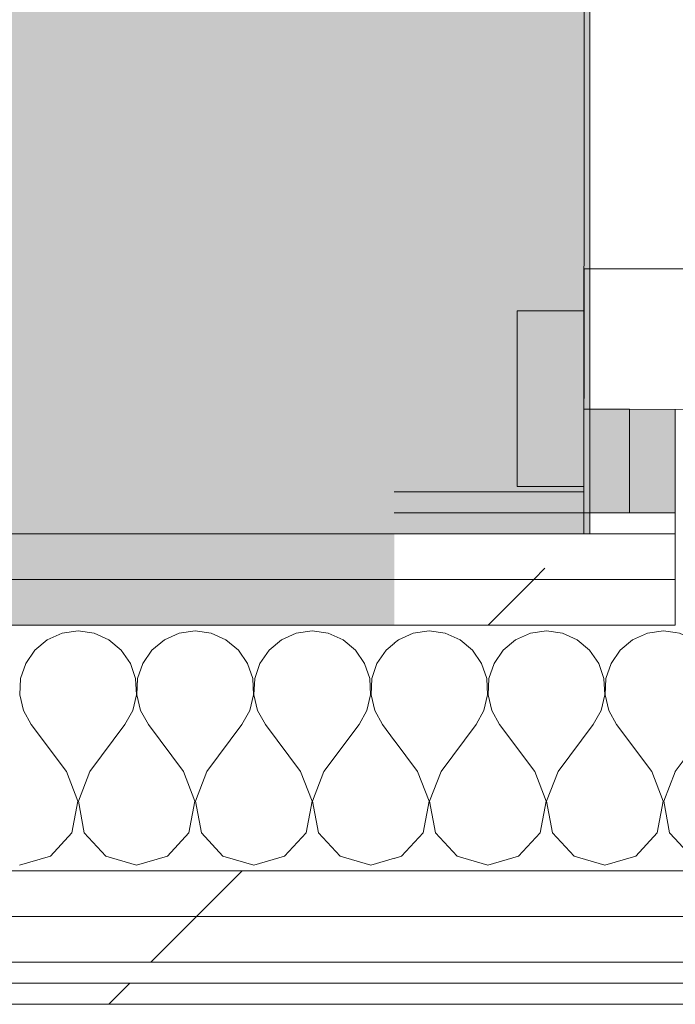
# Model space of a CAD drawing. Header units: millimetres. Extents: x -30280 to 19093, y -18706 to 4378.
# Tile 167 of 206: x -1850 to -1663, y -17084 to -16804. Entities that reach past the tile are written whole.
import ezdxf

# ---------------------------------------------------------------- set-up
doc = ezdxf.new("R2010")
doc.units = ezdxf.units.MM
doc.header["$MEASUREMENT"] = 0
doc.linetypes.add('Wipeout_Contour', pattern=[1000, 0, -1000])
for name, color, linetype in [('Nuevo_07_CR_Cel Ras vinilic', 7, 'Continuous'), ('Nuevo_08_E_Envans secs', 7, 'Continuous'), ('Nuevo_14_PAV_Paviment_tarkett Safe', 7, 'Continuous'), ('Nuevo_Puertas Archicad', 7, 'Continuous')]:
    doc.layers.add(name, color=color, linetype=linetype)
for name, color, linetype, lineweight, true_color in [('Nuevo_07_CR_Cel Ras vinilic_Pluma_Nº__102', 7, 'Continuous', 5, 0xcccccc), ('Nuevo_08_E_Envans secs_Pluma_Nº__102', 7, 'Continuous', 5, 0xcccccc), ('Nuevo_08_E_Envans secs_Pluma_Nº__171', 171, 'Continuous', 13, 0xaaaaff), ('Nuevo_08_E_Envans secs_Pluma_Nº__177', 7, 'Continuous', 15, 0xf7e046), ('Nuevo_08_E_Envans secs_Pluma_Nº__79', 7, 'Continuous', 5, 0xaaffd5), ('Nuevo_14_PAV_Paviment_tarkett Safe_Pluma_Nº__166', 7, 'Continuous', 13, 0x97cbff)]:
    doc.layers.add(name, color=color, linetype=linetype, lineweight=lineweight, true_color=true_color)
for name, color, linetype, lineweight in [('Nuevo_08_E_Envans secs_Pluma_Nº__1', 7, 'Continuous', 5), ('Nuevo_14_PAV_Paviment_tarkett Safe_Pluma_Nº__89', 7, 'Continuous', 5), ('Nuevo_Puertas Archicad_Pluma_Nº__1', 7, 'Continuous', 5)]:
    doc.layers.add(name, color=color, linetype=linetype, lineweight=lineweight)
pattern_1 = [(45, (0, 0), (-183.8478, 183.8478), [195, -65]), (45, (7e-14, 183.85), (-183.8478, 183.8478), [195, -65])]

# ---------------------------------------------------------------- blocks, each defined once
blk = doc.blocks.new('Forjado_1_1', base_point=(-3816.35, -16950.01))
at = {"layer": 'Nuevo_14_PAV_Paviment_tarkett Safe_Pluma_Nº__166', "linetype": 'Continuous', "lineweight": 0, "true_color": 0x25323f}
blk.add_hatch(color=169, dxfattribs=at).paths.add_polyline_path([(-3816.35, -16950.01), (-1687.6, -16950.01), (-1687.6, -13808.56), (-3816.35, -13808.56)])
at = {"layer": 'Nuevo_14_PAV_Paviment_tarkett Safe_Pluma_Nº__89', "color": 7, "linetype": 'Continuous', "lineweight": 5, "flags": 128}
blk.add_lwpolyline([(-3816.35, -16950.01), (-1687.6, -16950.01), (-1687.6, -13808.56), (-3816.35, -13808.56)], close=True, dxfattribs=at)
blk = doc.blocks.new('Puerta 27_6')
at = {"layer": 'Nuevo_Puertas Archicad_Pluma_Nº__1', "color": 7, "linetype": 'Continuous', "lineweight": 5}
for p, q in [((450, -134), (450, 0)), ((410, -40), (410, -134)), ((450, -108), (450, -121)), ((450, -108), (450, -121)), ((450, -121), (450, -134)), ((450, -121), (450, -134)), ((410, -134), (450, -134)), ((422, -134), (472, -134)), ((422, -153), (422, -134)), ((450, -134), (472, -134)), ((450, -134), (472, -134)), ((472, -134), (472, -153)), ((472, -153), (422, -153))]:
    blk.add_line(p, q, dxfattribs=at)
blk = doc.blocks.new('Muro_61_1', base_point=(-1689.41, -17083.98))
at = {"layer": 'Nuevo_08_E_Envans secs_Pluma_Nº__79', "linetype": 'Continuous', "lineweight": 5, "true_color": 0xaaffd5}
for points in [[(-1689.31, -16937.98), (-1676.31, -16937.98), (-1676.29, -16914.5), (-1689.29, -16914.49)], [(-1676.31, -16937.98), (-1663.31, -16937.98), (-1663.29, -16914.51), (-1676.29, -16914.5)], [(-1676.31, -16937.98), (-1689.31, -16937.98), (-1689.31, -16943.98), (-1676.31, -16943.98)], [(-1663.31, -16937.98), (-1676.31, -16937.98), (-1676.31, -16943.98), (-1663.31, -16943.98)]]:
    blk.add_hatch(color=121, dxfattribs=at).paths.add_polyline_path(points)
at = {"layer": 'Nuevo_08_E_Envans secs_Pluma_Nº__1', "color": 7, "linetype": 'Continuous', "lineweight": 5}
for p, q in [((-1689.29, -16914.49), (-1689.3, -16936.49)), ((-1676.29, -16914.5), (-1689.29, -16914.49)), ((-1676.31, -16937.98), (-1676.29, -16914.5)), ((-1663.29, -16914.51), (-1676.29, -16914.5)), ((-1663.31, -16937.98), (-1663.29, -16914.51)), ((-1689.31, -16937.98), (-1689.31, -16943.98)), ((-1676.31, -16937.98), (-1676.31, -16943.98)), ((-1663.31, -16937.98), (-1663.31, -16943.98)), ((-1689.31, -16943.98), (-1676.31, -16943.98)), ((-1676.31, -16943.98), (-1663.31, -16943.98)), ((-1663.31, -16943.98), (-1663.31, -16949.98)), ((-1663.31, -16949.98), (-1663.32, -16962.98)), ((-1663.32, -16962.98), (-1663.33, -16975.98))]:
    blk.add_line(p, q, dxfattribs=at)
at = {"layer": 'Nuevo_08_E_Envans secs_Pluma_Nº__1', "color": 7, "linetype": 'Continuous', "lineweight": 5, "flags": 128}
blk.add_lwpolyline([(-1689.29, -16914.49), (-1689.31, -16937.98)], dxfattribs=at)
at = {"layer": 'Nuevo_Puertas Archicad', "color": 253, "linetype": 'Continuous', "lineweight": 5, "true_color": 0xa4a4a6, "zscale": 1000, "rotation": 269.9576557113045}
blk.add_blockref('Puerta 27_6', (-1554.96, -16464.59), dxfattribs=at)
blk = doc.blocks.new('*X453')
at = {"layer": 'Nuevo_08_E_Envans secs_Pluma_Nº__102', "color": 254, "linetype": 'Continuous', "lineweight": 5, "true_color": 0xcccccc}
for p, q in [((-1837.89, -16978.28), (-1842.1, -16980.13)), ((-1833.33, -16977.64), (-1837.89, -16978.28)), ((-1828.78, -16978.28), (-1833.33, -16977.64)), ((-1824.57, -16980.13), (-1828.78, -16978.28)), ((-1804.55, -16978.28), (-1808.76, -16980.13)), ((-1800, -16977.64), (-1804.55, -16978.28)), ((-1795.45, -16978.28), (-1800, -16977.64)), ((-1791.24, -16980.13), (-1795.45, -16978.28)), ((-1771.22, -16978.28), (-1775.43, -16980.13)), ((-1766.67, -16977.64), (-1771.22, -16978.28)), ((-1762.11, -16978.28), (-1766.67, -16977.64)), ((-1757.9, -16980.13), (-1762.11, -16978.28)), ((-1842.1, -16980.13), (-1845.64, -16983.07)), ((-1821.03, -16983.07), (-1824.57, -16980.13)), ((-1808.76, -16980.13), (-1812.3, -16983.07)), ((-1787.7, -16983.07), (-1791.24, -16980.13)), ((-1775.43, -16980.13), (-1778.97, -16983.07)), ((-1754.36, -16983.07), (-1757.9, -16980.13)), ((-1743.22, -16981.06), (-1745.64, -16983.07)), ((-1845.64, -16983.07), (-1848.24, -16986.86)), ((-1818.43, -16986.86), (-1821.03, -16983.07)), ((-1812.3, -16983.07), (-1814.91, -16986.86)), ((-1785.09, -16986.86), (-1787.7, -16983.07)), ((-1778.97, -16983.07), (-1781.57, -16986.86)), ((-1751.76, -16986.86), (-1754.36, -16983.07)), ((-1745.64, -16983.07), (-1748.24, -16986.86)), ((-1848.24, -16986.86), (-1849.71, -16991.21)), ((-1816.96, -16991.21), (-1818.43, -16986.86)), ((-1814.91, -16986.86), (-1816.38, -16991.21)), ((-1783.62, -16991.21), (-1785.09, -16986.86)), ((-1781.57, -16986.86), (-1783.04, -16991.21)), ((-1750.29, -16991.21), (-1751.76, -16986.86)), ((-1748.24, -16986.86), (-1749.71, -16991.21)), ((-1849.71, -16991.21), (-1849.93, -16995.81)), ((-1816.73, -16995.81), (-1816.96, -16991.21)), ((-1816.38, -16991.21), (-1816.6, -16995.81)), ((-1783.4, -16995.81), (-1783.62, -16991.21)), ((-1783.04, -16991.21), (-1783.27, -16995.81)), ((-1750.07, -16995.81), (-1750.29, -16991.21)), ((-1749.71, -16991.21), (-1749.93, -16995.81)), ((-1849.93, -16995.81), (-1848.89, -17000.28)), ((-1817.77, -17000.28), (-1816.73, -16995.81)), ((-1816.6, -16995.81), (-1815.56, -17000.28)), ((-1784.44, -17000.28), (-1783.4, -16995.81)), ((-1783.27, -16995.81), (-1782.23, -17000.28)), ((-1751.11, -17000.28), (-1750.07, -16995.81)), ((-1749.93, -16995.81), (-1748.89, -17000.28)), ((-1848.89, -17000.28), (-1846.67, -17004.31)), ((-1820, -17004.31), (-1817.77, -17000.28)), ((-1815.56, -17000.28), (-1813.33, -17004.31)), ((-1786.67, -17004.31), (-1784.44, -17000.28)), ((-1782.23, -17000.28), (-1780, -17004.31)), ((-1753.33, -17004.31), (-1751.11, -17000.28)), ((-1748.89, -17000.28), (-1746.67, -17004.31)), ((-1836.67, -17017.64), (-1846.67, -17004.31)), ((-1830, -17017.64), (-1820, -17004.31)), ((-1803.33, -17017.64), (-1813.33, -17004.31)), ((-1796.67, -17017.64), (-1786.67, -17004.31)), ((-1770, -17017.64), (-1780, -17004.31)), ((-1763.33, -17017.64), (-1753.33, -17004.31)), ((-1743.22, -17008.91), (-1746.67, -17004.31)), ((-1833.4, -17026.15), (-1836.67, -17017.64)), ((-1830, -17017.64), (-1833.27, -17026.15)), ((-1800.07, -17026.15), (-1803.33, -17017.64)), ((-1796.67, -17017.64), (-1799.93, -17026.15)), ((-1766.73, -17026.15), (-1770, -17017.64)), ((-1763.33, -17017.64), (-1766.6, -17026.15)), ((-1835.09, -17035.1), (-1833.4, -17026.15)), ((-1833.27, -17026.15), (-1831.57, -17035.1)), ((-1801.76, -17035.1), (-1800.07, -17026.15)), ((-1799.93, -17026.15), (-1798.24, -17035.1)), ((-1768.43, -17035.1), (-1766.73, -17026.15)), ((-1766.6, -17026.15), (-1764.91, -17035.1)), ((-1841.24, -17041.82), (-1835.09, -17035.1)), ((-1831.57, -17035.1), (-1825.43, -17041.82)), ((-1807.9, -17041.82), (-1801.76, -17035.1)), ((-1798.24, -17035.1), (-1792.1, -17041.82)), ((-1774.57, -17041.82), (-1768.43, -17035.1)), ((-1764.91, -17035.1), (-1758.76, -17041.82)), ((-1850, -17044.31), (-1841.24, -17041.82)), ((-1825.43, -17041.82), (-1816.67, -17044.31)), ((-1816.67, -17044.31), (-1807.9, -17041.82)), ((-1792.1, -17041.82), (-1783.33, -17044.31)), ((-1783.33, -17044.31), (-1774.57, -17041.82)), ((-1758.76, -17041.82), (-1750, -17044.31)), ((-1750, -17044.31), (-1743.22, -17042.38))]:
    blk.add_line(p, q, dxfattribs=at)
blk = doc.blocks.new('Muro_123_1', base_point=(-3842.41, -17083.98))
at = {"layer": 'Nuevo_08_E_Envans secs_Pluma_Nº__79', "linetype": 'Continuous', "lineweight": 5, "true_color": 0xaaffd5}
for points in [[(-3816.42, -16962.98), (-1743.22, -16962.98), (-1743.22, -16949.98), (-3816.41, -16949.98)], [(-3829.43, -16975.98), (-1743.22, -16975.98), (-1743.22, -16962.98), (-3829.42, -16962.98)]]:
    blk.add_hatch(color=121, dxfattribs=at).paths.add_polyline_path(points)
at = {"layer": 'Nuevo_08_E_Envans secs_Pluma_Nº__1', "color": 7, "linetype": 'Continuous', "lineweight": 5}
for p, q in [((-3816.42, -16962.98), (-1743.22, -16962.98)), ((-3829.43, -16975.98), (-1743.22, -16975.98))]:
    blk.add_line(p, q, dxfattribs=at)
at = {"layer": 'Nuevo_08_E_Envans secs_Pluma_Nº__1', "color": 7, "linetype": 'Continuous', "lineweight": 5, "flags": 128}
blk.add_lwpolyline([(-1743.22, -16949.98), (-3816.41, -16949.98)], dxfattribs=at)
at = {"layer": 'Nuevo_08_E_Envans secs', "color": 7, "lineweight": 20}
blk.add_blockref('*X453', (0, 0), dxfattribs=at)
at = {"color": 254, "linetype": 'Wipeout_Contour', "lineweight": 0, "ltscale": 69293.939169}
blk.add_wipeout([(-3842.41, -17071.98), (-1743.22, -17071.98), (-1743.22, -17058.98), (-3842.41, -17058.98)], dxfattribs=at).dxf.layer = 'Nuevo_08_E_Envans secs'
at = {"color": 254, "linetype": 'Wipeout_Contour', "lineweight": 0, "ltscale": 69355.022368}
blk.add_wipeout([(-3842.41, -17083.98), (-1743.22, -17083.98), (-1743.22, -17077.98), (-3842.41, -17077.98)], dxfattribs=at).dxf.layer = 'Nuevo_08_E_Envans secs'
at = {"layer": 'Nuevo_08_E_Envans secs_Pluma_Nº__171', "linetype": 'Continuous', "lineweight": 13, "true_color": 0xaaaaff}
h = blk.add_hatch(dxfattribs=at)
h.set_pattern_fill('Panellat_HPL_0001', color=161, style=0, pattern_type=2)
h.set_pattern_definition(pattern_1)
h.paths.add_polyline_path([(-3842.41, -17083.98), (-1743.22, -17083.98), (-1743.22, -17077.98), (-3842.41, -17077.98)])
at = {"layer": 'Nuevo_08_E_Envans secs_Pluma_Nº__177', "linetype": 'Continuous', "lineweight": 15, "true_color": 0xf7e046}
h = blk.add_hatch(dxfattribs=at)
h.set_pattern_fill('Panellat_HPL_0001', color=53, style=0, pattern_type=2)
h.set_pattern_definition(pattern_1)
h.paths.add_polyline_path([(-3842.41, -17071.98), (-1743.22, -17071.98), (-1743.22, -17058.98), (-3842.41, -17058.98)])
at = {"layer": 'Nuevo_08_E_Envans secs_Pluma_Nº__1', "color": 7, "linetype": 'Continuous', "lineweight": 5}
for p, q in [((-3842.41, -17071.98), (-1743.22, -17071.98)), ((-3842.41, -17077.98), (-1743.22, -17077.98))]:
    blk.add_line(p, q, dxfattribs=at)
at = {"layer": 'Nuevo_08_E_Envans secs_Pluma_Nº__1', "color": 7, "linetype": 'Continuous', "lineweight": 5, "flags": 128}
blk.add_lwpolyline([(-3842.41, -17083.98), (-1743.22, -17083.98)], dxfattribs=at)
at = {"color": 254, "linetype": 'Wipeout_Contour', "lineweight": 0, "ltscale": 69242.709302}
blk.add_wipeout([(-3842.41, -17058.98), (-1743.22, -17058.98), (-1743.22, -17045.98), (-3842.41, -17045.98)], dxfattribs=at).dxf.layer = 'Nuevo_08_E_Envans secs'
at = {"layer": 'Nuevo_08_E_Envans secs_Pluma_Nº__177', "linetype": 'Continuous', "lineweight": 15, "true_color": 0xf7e046}
h = blk.add_hatch(dxfattribs=at)
h.set_pattern_fill('Panellat_HPL_0001', color=53, style=0, pattern_type=2)
h.set_pattern_definition(pattern_1)
h.paths.add_polyline_path([(-3842.41, -17058.98), (-1743.22, -17058.98), (-1743.22, -17045.98), (-3842.41, -17045.98)])
at = {"layer": 'Nuevo_08_E_Envans secs_Pluma_Nº__1', "color": 7, "linetype": 'Continuous', "lineweight": 5}
for p, q in [((-3842.41, -17045.98), (-1743.22, -17045.98)), ((-3842.41, -17058.98), (-1743.22, -17058.98))]:
    blk.add_line(p, q, dxfattribs=at)
blk = doc.blocks.new('*X455')
at = {"layer": 'Nuevo_08_E_Envans secs_Pluma_Nº__102', "color": 254, "linetype": 'Continuous', "lineweight": 5, "true_color": 0xcccccc}
for p, q in [((-1737.89, -16978.28), (-1742.1, -16980.13)), ((-1733.33, -16977.64), (-1737.89, -16978.28)), ((-1728.78, -16978.28), (-1733.33, -16977.64)), ((-1724.57, -16980.13), (-1728.78, -16978.28)), ((-1704.55, -16978.28), (-1708.76, -16980.13)), ((-1700, -16977.64), (-1704.55, -16978.28)), ((-1695.45, -16978.28), (-1700, -16977.64)), ((-1691.24, -16980.13), (-1695.45, -16978.28)), ((-1671.22, -16978.28), (-1675.43, -16980.13)), ((-1666.67, -16977.64), (-1671.22, -16978.28)), ((-1663.34, -16978.11), (-1666.67, -16977.64)), ((-1742.1, -16980.13), (-1743.33, -16981.15)), ((-1721.03, -16983.07), (-1724.57, -16980.13)), ((-1708.76, -16980.13), (-1712.3, -16983.07)), ((-1687.7, -16983.07), (-1691.24, -16980.13)), ((-1675.43, -16980.13), (-1678.97, -16983.07)), ((-1718.43, -16986.86), (-1721.03, -16983.07)), ((-1712.3, -16983.07), (-1714.91, -16986.86)), ((-1685.09, -16986.86), (-1687.7, -16983.07)), ((-1678.97, -16983.07), (-1681.57, -16986.86)), ((-1716.96, -16991.21), (-1718.43, -16986.86)), ((-1714.91, -16986.86), (-1716.38, -16991.21)), ((-1683.62, -16991.21), (-1685.09, -16986.86)), ((-1681.57, -16986.86), (-1683.04, -16991.21)), ((-1716.73, -16995.81), (-1716.96, -16991.21)), ((-1716.38, -16991.21), (-1716.6, -16995.81)), ((-1683.4, -16995.81), (-1683.62, -16991.21)), ((-1683.04, -16991.21), (-1683.27, -16995.81)), ((-1717.77, -17000.28), (-1716.73, -16995.81)), ((-1716.6, -16995.81), (-1715.56, -17000.28)), ((-1684.44, -17000.28), (-1683.4, -16995.81)), ((-1683.27, -16995.81), (-1682.23, -17000.28)), ((-1720, -17004.31), (-1717.77, -17000.28)), ((-1715.56, -17000.28), (-1713.33, -17004.31)), ((-1686.67, -17004.31), (-1684.44, -17000.28)), ((-1682.23, -17000.28), (-1680, -17004.31)), ((-1730, -17017.64), (-1720, -17004.31)), ((-1703.33, -17017.64), (-1713.33, -17004.31)), ((-1696.67, -17017.64), (-1686.67, -17004.31)), ((-1670, -17017.64), (-1680, -17004.31)), ((-1736.67, -17017.64), (-1743.33, -17008.76)), ((-1733.4, -17026.15), (-1736.67, -17017.64)), ((-1730, -17017.64), (-1733.27, -17026.15)), ((-1700.07, -17026.15), (-1703.33, -17017.64)), ((-1696.67, -17017.64), (-1699.93, -17026.15)), ((-1666.73, -17026.15), (-1670, -17017.64)), ((-1663.36, -17017.72), (-1666.6, -17026.15)), ((-1735.09, -17035.1), (-1733.4, -17026.15)), ((-1733.27, -17026.15), (-1731.57, -17035.1)), ((-1701.76, -17035.1), (-1700.07, -17026.15)), ((-1699.93, -17026.15), (-1698.24, -17035.1)), ((-1668.43, -17035.1), (-1666.73, -17026.15)), ((-1666.6, -17026.15), (-1664.91, -17035.1)), ((-1741.24, -17041.82), (-1735.09, -17035.1)), ((-1731.57, -17035.1), (-1725.43, -17041.82)), ((-1707.9, -17041.82), (-1701.76, -17035.1)), ((-1698.24, -17035.1), (-1692.1, -17041.82)), ((-1674.57, -17041.82), (-1668.43, -17035.1)), ((-1664.91, -17035.1), (-1663.38, -17036.77)), ((-1743.33, -17042.41), (-1741.24, -17041.82)), ((-1725.43, -17041.82), (-1716.67, -17044.31)), ((-1716.67, -17044.31), (-1707.9, -17041.82)), ((-1692.1, -17041.82), (-1683.33, -17044.31)), ((-1683.33, -17044.31), (-1674.57, -17041.82))]:
    blk.add_line(p, q, dxfattribs=at)
blk = doc.blocks.new('*X456')
at = {"layer": 'Nuevo_08_E_Envans secs_Pluma_Nº__102', "color": 254, "linetype": 'Continuous', "lineweight": 5, "true_color": 0xcccccc}
for p, q in [((-1662.11, -16978.28), (-1663.34, -16978.11)), ((-1657.9, -16980.13), (-1662.11, -16978.28)), ((-1637.89, -16978.28), (-1642.1, -16980.13)), ((-1633.33, -16977.64), (-1637.89, -16978.28)), ((-1628.78, -16978.28), (-1633.33, -16977.64)), ((-1624.57, -16980.13), (-1628.78, -16978.28)), ((-1604.55, -16978.28), (-1608.76, -16980.13)), ((-1600, -16977.64), (-1604.55, -16978.28)), ((-1595.45, -16978.28), (-1600, -16977.64)), ((-1593.34, -16979.21), (-1595.45, -16978.28)), ((-1654.36, -16983.07), (-1657.9, -16980.13)), ((-1642.1, -16980.13), (-1645.64, -16983.07)), ((-1621.03, -16983.07), (-1624.57, -16980.13)), ((-1608.76, -16980.13), (-1612.3, -16983.07)), ((-1651.76, -16986.86), (-1654.36, -16983.07)), ((-1645.64, -16983.07), (-1648.24, -16986.86)), ((-1618.43, -16986.86), (-1621.03, -16983.07)), ((-1612.3, -16983.07), (-1614.91, -16986.86)), ((-1650.29, -16991.21), (-1651.76, -16986.86)), ((-1648.24, -16986.86), (-1649.71, -16991.21)), ((-1616.96, -16991.21), (-1618.43, -16986.86)), ((-1614.91, -16986.86), (-1616.38, -16991.21)), ((-1650.07, -16995.81), (-1650.29, -16991.21)), ((-1649.71, -16991.21), (-1649.93, -16995.81)), ((-1616.73, -16995.81), (-1616.96, -16991.21)), ((-1616.38, -16991.21), (-1616.6, -16995.81)), ((-1651.11, -17000.28), (-1650.07, -16995.81)), ((-1649.93, -16995.81), (-1648.89, -17000.28)), ((-1617.77, -17000.28), (-1616.73, -16995.81)), ((-1616.6, -16995.81), (-1615.56, -17000.28)), ((-1653.33, -17004.31), (-1651.11, -17000.28)), ((-1648.89, -17000.28), (-1646.67, -17004.31)), ((-1620, -17004.31), (-1617.77, -17000.28)), ((-1615.56, -17000.28), (-1613.33, -17004.31)), ((-1663.33, -17017.64), (-1653.33, -17004.31)), ((-1636.67, -17017.64), (-1646.67, -17004.31)), ((-1630, -17017.64), (-1620, -17004.31)), ((-1603.33, -17017.64), (-1613.33, -17004.31)), ((-1596.67, -17017.64), (-1593.36, -17013.24)), ((-1663.33, -17017.64), (-1663.36, -17017.72)), ((-1633.4, -17026.15), (-1636.67, -17017.64)), ((-1630, -17017.64), (-1633.27, -17026.15)), ((-1600.07, -17026.15), (-1603.33, -17017.64)), ((-1596.67, -17017.64), (-1599.93, -17026.15)), ((-1635.09, -17035.1), (-1633.4, -17026.15)), ((-1633.27, -17026.15), (-1631.57, -17035.1)), ((-1601.76, -17035.1), (-1600.07, -17026.15)), ((-1599.93, -17026.15), (-1598.24, -17035.1)), ((-1641.24, -17041.82), (-1635.09, -17035.1)), ((-1631.57, -17035.1), (-1625.43, -17041.82)), ((-1607.9, -17041.82), (-1601.76, -17035.1)), ((-1598.24, -17035.1), (-1593.38, -17040.41)), ((-1663.38, -17036.77), (-1658.76, -17041.82)), ((-1658.76, -17041.82), (-1650, -17044.31)), ((-1650, -17044.31), (-1641.24, -17041.82)), ((-1625.43, -17041.82), (-1616.67, -17044.31)), ((-1616.67, -17044.31), (-1607.9, -17041.82))]:
    blk.add_line(p, q, dxfattribs=at)
blk = doc.blocks.new('Muro_124_1', base_point=(-1743.33, -17083.98))
at = {"layer": 'Nuevo_08_E_Envans secs_Pluma_Nº__1', "color": 7, "linetype": 'Continuous', "lineweight": 5}
blk.add_line((-1676.31, -16943.98), (-1663.31, -16943.98), dxfattribs=at)
at = {"layer": 'Nuevo_08_E_Envans secs', "color": 7, "lineweight": 20}
for name in ['*X455', '*X456']:
    blk.add_blockref(name, (0, 0), dxfattribs=at)
at = {"color": 254, "linetype": 'Wipeout_Contour', "lineweight": 0, "ltscale": 68110.865793}
blk.add_wipeout([(-1689.31, -16937.98), (-1743.33, -16937.98), (-1743.33, -16943.98), (-1689.31, -16943.98)], dxfattribs=at).dxf.layer = 'Nuevo_08_E_Envans secs'
at = {"color": 254, "linetype": 'Wipeout_Contour', "lineweight": 0, "ltscale": 68219.17812}
blk.add_wipeout([(-1663.32, -16962.98), (-1743.33, -16962.98), (-1743.33, -16975.98), (-1663.33, -16975.98)], dxfattribs=at).dxf.layer = 'Nuevo_08_E_Envans secs'
at = {"color": 254, "linetype": 'Wipeout_Contour', "lineweight": 0, "ltscale": 68450.303392}
blk.add_wipeout([(-1743.33, -17071.98), (428.89, -17071.98), (428.89, -17058.98), (-1743.33, -17058.98)], dxfattribs=at).dxf.layer = 'Nuevo_08_E_Envans secs'
at = {"color": 254, "linetype": 'Wipeout_Contour', "lineweight": 0, "ltscale": 68512.133265}
blk.add_wipeout([(-1743.33, -17083.98), (428.89, -17083.98), (428.89, -17077.98), (-1743.33, -17077.98)], dxfattribs=at).dxf.layer = 'Nuevo_08_E_Envans secs'
at = {"layer": 'Nuevo_08_E_Envans secs_Pluma_Nº__171', "linetype": 'Continuous', "lineweight": 13, "true_color": 0xaaaaff}
h = blk.add_hatch(dxfattribs=at)
h.set_pattern_fill('Panellat_HPL_0001', color=161, style=0, pattern_type=2)
h.set_pattern_definition(pattern_1)
h.paths.add_polyline_path([(-1689.31, -16937.98), (-1743.33, -16937.98), (-1743.33, -16943.98), (-1689.31, -16943.98)])
h = blk.add_hatch(dxfattribs=at)
h.set_pattern_fill('Panellat_HPL_0001', color=161, style=0, pattern_type=2)
h.set_pattern_definition(pattern_1)
h.paths.add_polyline_path([(-1743.33, -17083.98), (428.89, -17083.98), (428.89, -17077.98), (-1743.33, -17077.98)])
at = {"layer": 'Nuevo_08_E_Envans secs_Pluma_Nº__177', "linetype": 'Continuous', "lineweight": 15, "true_color": 0xf7e046}
h = blk.add_hatch(dxfattribs=at)
h.set_pattern_fill('Panellat_HPL_0001', color=53, style=0, pattern_type=2)
h.set_pattern_definition(pattern_1)
h.paths.add_polyline_path([(-1663.32, -16962.98), (-1743.33, -16962.98), (-1743.33, -16975.98), (-1663.33, -16975.98)])
h = blk.add_hatch(dxfattribs=at)
h.set_pattern_fill('Panellat_HPL_0001', color=53, style=0, pattern_type=2)
h.set_pattern_definition(pattern_1)
h.paths.add_polyline_path([(-1743.33, -17071.98), (428.89, -17071.98), (428.89, -17058.98), (-1743.33, -17058.98)])
at = {"layer": 'Nuevo_08_E_Envans secs_Pluma_Nº__1', "color": 7, "linetype": 'Continuous', "lineweight": 5}
for p, q in [((-1689.31, -16937.98), (-1689.31, -16943.98)), ((-1743.33, -16943.98), (-1689.31, -16943.98)), ((-1689.31, -16943.98), (-1676.31, -16943.98)), ((-1743.33, -16975.98), (-1663.33, -16975.98)), ((-1743.33, -17071.98), (428.89, -17071.98)), ((-1743.33, -17077.98), (428.89, -17077.98))]:
    blk.add_line(p, q, dxfattribs=at)
at = {"layer": 'Nuevo_08_E_Envans secs_Pluma_Nº__1', "color": 7, "linetype": 'Continuous', "lineweight": 5, "flags": 128}
for points in [[(-1689.31, -16937.98), (-1743.33, -16937.98)], [(-1743.33, -17083.98), (428.89, -17083.98)]]:
    blk.add_lwpolyline(points, dxfattribs=at)
at = {"color": 254, "linetype": 'Wipeout_Contour', "lineweight": 0, "ltscale": 68167.436575}
blk.add_wipeout([(-1663.31, -16949.98), (-1743.33, -16949.98), (-1743.33, -16962.98), (-1663.32, -16962.98)], dxfattribs=at).dxf.layer = 'Nuevo_08_E_Envans secs'
at = {"color": 254, "linetype": 'Wipeout_Contour', "lineweight": 0, "ltscale": 68398.446312}
blk.add_wipeout([(-1743.33, -17058.98), (428.89, -17058.98), (428.89, -17045.98), (-1743.33, -17045.98)], dxfattribs=at).dxf.layer = 'Nuevo_08_E_Envans secs'
at = {"layer": 'Nuevo_08_E_Envans secs_Pluma_Nº__177', "linetype": 'Continuous', "lineweight": 15, "true_color": 0xf7e046}
h = blk.add_hatch(dxfattribs=at)
h.set_pattern_fill('Panellat_HPL_0001', color=53, style=0, pattern_type=2)
h.set_pattern_definition(pattern_1)
h.paths.add_polyline_path([(-1663.31, -16949.98), (-1743.33, -16949.98), (-1743.33, -16962.98), (-1663.32, -16962.98)])
h = blk.add_hatch(dxfattribs=at)
h.set_pattern_fill('Panellat_HPL_0001', color=53, style=0, pattern_type=2)
h.set_pattern_definition(pattern_1)
h.paths.add_polyline_path([(-1743.33, -17058.98), (428.89, -17058.98), (428.89, -17045.98), (-1743.33, -17045.98)])
at = {"layer": 'Nuevo_08_E_Envans secs_Pluma_Nº__1', "color": 7, "linetype": 'Continuous', "lineweight": 5}
for p, q in [((-1663.31, -16943.98), (-1663.31, -16949.98)), ((-1743.33, -16949.98), (-1663.31, -16949.98)), ((-1663.31, -16949.98), (-1663.32, -16962.98)), ((-1743.33, -16962.98), (-1663.32, -16962.98)), ((-1663.32, -16962.98), (-1663.33, -16975.98)), ((-1743.33, -17045.98), (-1663.39, -17045.98)), ((-1663.39, -17045.98), (-1593.39, -17045.98)), ((-1743.33, -17058.98), (428.89, -17058.98))]:
    blk.add_line(p, q, dxfattribs=at)
blk = doc.blocks.new('Forjado_2_1', base_point=(-3816.41, -16949.98))
at = {"layer": 'Nuevo_07_CR_Cel Ras vinilic', "linetype": 'Continuous', "lineweight": 0, "true_color": 0x3f3f3f}
blk.add_hatch(color=250, dxfattribs=at).paths.add_polyline_path([(-3816.41, -16949.98), (-1689.31, -16949.98), (-1687, -13808.56), (-3816.41, -13808.56)])
at = {"layer": 'Nuevo_07_CR_Cel Ras vinilic_Pluma_Nº__102', "color": 254, "linetype": 'Continuous', "lineweight": 5, "true_color": 0xcccccc, "flags": 128}
blk.add_lwpolyline([(-3816.41, -16949.98), (-1689.31, -16949.98), (-1687, -13808.56), (-3816.41, -13808.56)], close=True, dxfattribs=at)

msp = doc.modelspace()

# ---------------------------------------------------------------- block references
at = {"layer": 'Nuevo_14_PAV_Paviment_tarkett Safe', "color": 7, "linetype": 'Continuous', "lineweight": 5}
msp.add_blockref('Forjado_1_1', (-3816.35, -16950.01), dxfattribs=at)

# ---------------------------------------------------------------- next in the draw order: block references
at = {"layer": 'Nuevo_08_E_Envans secs', "color": 7, "lineweight": 20}
for name, p in [('Muro_61_1', (-1689.41, -17083.98)), ('Muro_123_1', (-3842.41, -17083.98))]:
    msp.add_blockref(name, p, dxfattribs=at)

# ---------------------------------------------------------------- next in the draw order: block references
msp.add_blockref('Muro_124_1', (-1743.33, -17083.98), dxfattribs=at)

# ---------------------------------------------------------------- next in the draw order: block references
at = {"layer": 'Nuevo_07_CR_Cel Ras vinilic', "color": 254, "linetype": 'Continuous', "lineweight": 5, "true_color": 0xcccccc}
msp.add_blockref('Forjado_2_1', (-3816.41, -16949.98), dxfattribs=at)

doc.saveas('drawing.dxf')
